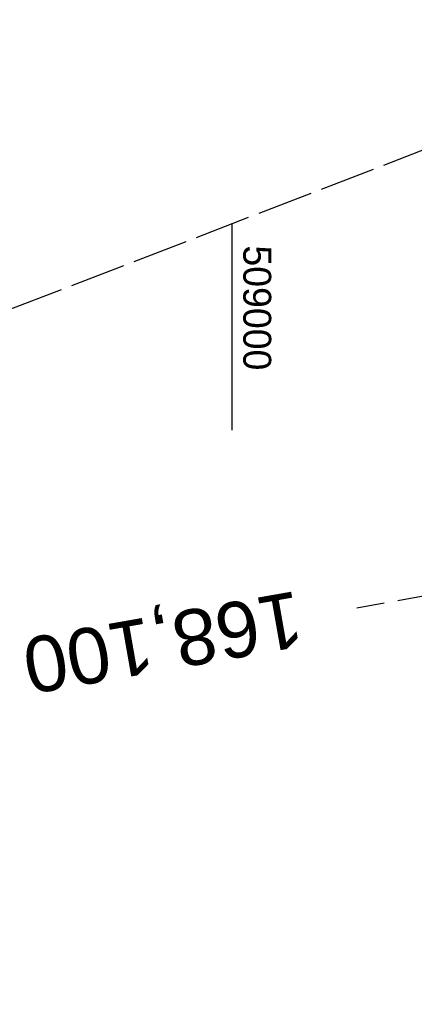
# Model space of a CAD drawing. Extents: x 508896 to 509497, y 457065 to 458031.
# Tile 35 of 45: x 508981 to 509016, y 457898 to 457986. Entities that reach past the tile are written whole.
import ezdxf
from ezdxf.enums import TextEntityAlignment as Align

# ---------------------------------------------------------------- set-up
doc = ezdxf.new("R2010")
doc.units = 0
doc.header["$LTSCALE"] = 10
doc.header["$MEASUREMENT"] = 0
for name, pattern in [('LT00', [0]), ('LT14', [0.6, 0.5, -0.1]), ('LT17', [0.15, 0.1, -0.05])]:
    doc.linetypes.add(name, pattern=pattern)
doc.layers.add('--EK_ST-93-1', color=30, linetype='LT17')
doc.layers.add('V113_RASTER', color=250, linetype='LT00')
doc.layers.add('-BLATT_113-RAND', color=7, linetype='LT14', plot=False)
doc.styles.add('Beschrift', font='ARIAL.TTF')
doc.styles.get("Standard").update_dxf_attribs({"font": 'ARIAL.TTF'})

msp = doc.modelspace()

# ---------------------------------------------------------------- linework, layer by layer
at = {"layer": '--EK_ST-93-1', "ltscale": 2.5}
msp.add_line((509050.536, 457940.728), (509011.165, 457933.669), dxfattribs=at)
at = {"layer": '-BLATT_113-RAND'}
msp.add_lwpolyline([(508896.034, 457928.005), (509229.228, 457065.099), (509496.962, 457168.479), (509163.768, 458031.385), (508896.034, 457928.005)], dxfattribs=at)
at = {"layer": 'V113_RASTER'}
msp.add_line((509000, 457949.649), (509000, 457968.149), dxfattribs=at)

# ---------------------------------------------------------------- texts
at = {"layer": '--EK_ST-93-1', "style": 'Beschrift'}
msp.add_text('168,100', height=5, rotation=-169.99951, dxfattribs=at).set_placement((509006.244, 457932.783), align=Align.MIDDLE_LEFT)
at = {"layer": 'V113_RASTER', "width": 0.962}
msp.add_text(' 509000', height=2.5, rotation=-90.00124, dxfattribs=at).set_placement((509001, 457967.149))

doc.saveas('drawing.dxf')
